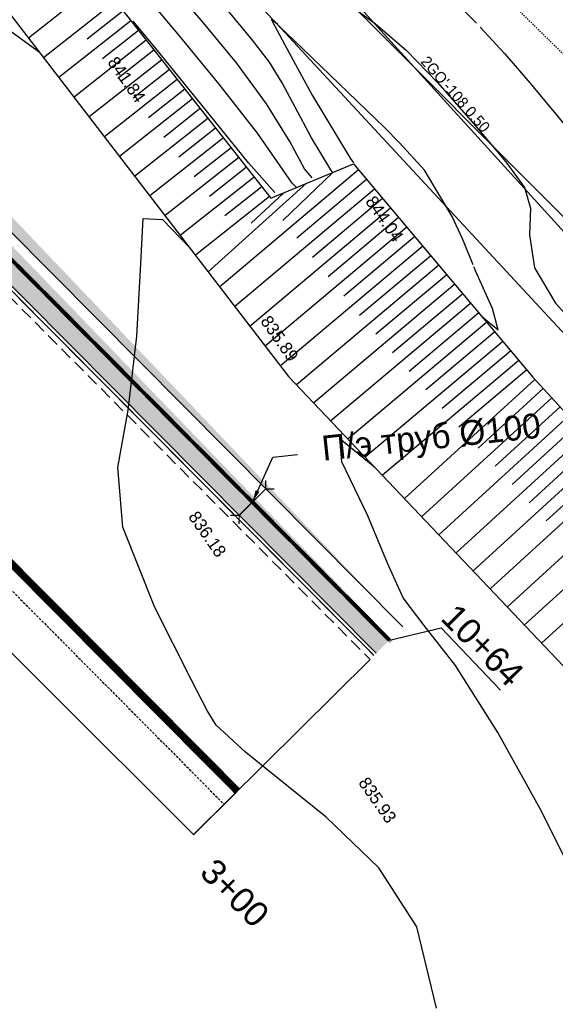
# Model space of a CAD drawing. Header units: millimetres. Extents: x 405709 to 406552, y 4254722 to 4255885.
# Tile 13 of 48: x 406358 to 406401, y 4254871 to 4254950. Entities that reach past the tile are written whole.
import ezdxf
from ezdxf import colors
from ezdxf.entities.mleader import LeaderData, LeaderLine
from ezdxf.enums import TextEntityAlignment as Align
from ezdxf.math import Vec2, Vec3

# ---------------------------------------------------------------- set-up
doc = ezdxf.new("R2010")
doc.units = ezdxf.units.MM
doc.header["$LTSCALE"] = 0.5
for name, pattern in [('ACAD_ISO09W100', [45, 24, -3, 6, -3, 6, -3]), ('CONTI', [0]), ('Д_ТРОТ_ТРУБА', [3, 1.5, -1.5]), ('Штриховая 1 к 2', [3, 2, -1])]:
    doc.linetypes.add(name, pattern=pattern)
for name, color, linetype in [('(007) Здания', 7, 'Continuous'), ('(013) Газопровод', 30, 'ИК_Газопровод -------г--------'), ('(025) Дорога', 7, 'Continuous'), ('(031) Горизонтали', 42, 'Continuous'), ('(035) Откосы', 7, 'Continuous'), ('PI_OTDEFAULT', 172, 'CONTI'), ('Трассы.Дискретная модель', 7, 'Continuous'), ('Трассы.Километры и пикеты', 7, 'Continuous'), ('Трассы.Разбивка', 7, 'Continuous')]:
    doc.layers.add(name, color=color, linetype=linetype)
doc.layers.add('(032) Горизонтали утолщенные', color=32, linetype='Continuous', lineweight=30)
doc.styles.add('Arial_0001', font='arial.ttf', dxfattribs={"height": 0.2})
doc.styles.add('BM-431', font='txt')
doc.styles.add('IndorSoft_Drafting_type_A_00CC', font='IndorSoftDraftingTypeA.ttf', dxfattribs={"height": 0.2})
doc.styles.get("Standard").update_dxf_attribs({"font": 'arial.ttf'})
doc.linetypes.add('GAZ_VOZDUSH', pattern='A,1,-2,["~",Standard,S=3,R=0,X=-1.5,Y=-1.5],-1,10', length=14)
doc.linetypes.add('ИК_Газопровод -------г--------', pattern='A,9,-0.6,["Г",Standard,S=1.2,R=0,X=0,Y=-0.6],-1.2', length=10.8)
doc.linetypes.add('ограждение2', pattern='A,6.35,-2.54,[132,ltypeshp.shx,S=2.54,R=0,X=-2.54,Y=0],-2.54,25.4', length=36.83)
doc.linetypes.add('ОТКОСЫ_НЕУКР1', pattern='A,0.5,["|",Standard,S=-1.2,R=0,X=0,Y=1.2],1,["|",Standard,S=-0.5,R=0,X=0,Y=0.5],0.5', length=2)

# ---------------------------------------------------------------- blocks, each defined once
blk = doc.blocks.new('BLOCK_2_14_1_255')
at = {"layer": 'Трассы.Километры и пикеты', "color": 1, "true_color": 0xff0000, "const_width": 2}
blk.add_lwpolyline([(0, -100), (0, 0)], dxfattribs=at)
blk = doc.blocks.new('вааоолшаеолеашл')
at = {"color": 5, "const_width": 0.1}
for points in [[(405817.731, 4255730.33), (405817.24, 4255729.839), (405816.75, 4255730.33)], [(405817.24, 4255729.839), (405817.24, 4255726.839)], [(405817.731, 4255726.348), (405817.24, 4255726.839), (405816.75, 4255726.348)]]:
    blk.add_lwpolyline(points, dxfattribs=at)
blk = doc.blocks.new('2')
at = {"color": 41, "true_color": 0xffd966, "const_width": 0.1}
blk.add_lwpolyline([(29473.69, 3307.14), (29473.69, 3310.14), (29470.69, 3310.14), (29470.69, 3307.14)], close=True, dxfattribs=at)
for points in [[(29473.42, 3309.84), (29470.97, 3309.84, 1), (29470.97, 3309.59), (29473.42, 3309.59, 1)], [(29473.42, 3309.3), (29470.97, 3309.3, 1), (29470.97, 3309.05), (29473.42, 3309.05, 1)], [(29473.42, 3308.76), (29470.97, 3308.76, 1), (29470.97, 3308.51), (29473.42, 3308.51, 1)], [(29473.42, 3308.22), (29470.97, 3308.22, 1), (29470.97, 3307.97), (29473.42, 3307.97, 1)], [(29473.42, 3307.68), (29470.97, 3307.68, 1), (29470.97, 3307.43), (29473.42, 3307.43, 1)]]:
    blk.add_lwpolyline(points, format="xyb", close=True, dxfattribs=at)
blk = doc.blocks.new('*U154')
at = {"xscale": 0.1049999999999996, "yscale": 0.1049999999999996, "zscale": 0.1049999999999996, "rotation": 179.9999999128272}
blk.add_blockref('2', (3094.738, 347.407), dxfattribs=at)
blk = doc.blocks.new('*U155')
at = {"color": 0, "linetype": 'ByBlock', "lineweight": -2, "transparency": 16777216, "rotation": 314.8025318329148}
for p in [(406357.837, 4254930.298), (406358.062, 4254930.071), (406358.288, 4254929.844), (406358.513, 4254929.617), (406358.739, 4254929.39), (406358.964, 4254929.163), (406359.19, 4254928.936), (406359.415, 4254928.709), (406359.641, 4254928.481), (406359.866, 4254928.254), (406360.092, 4254928.027), (406360.317, 4254927.8), (406360.543, 4254927.573), (406360.768, 4254927.346), (406360.994, 4254927.119), (406361.219, 4254926.892), (406361.445, 4254926.665), (406361.67, 4254926.438), (406361.896, 4254926.211), (406362.121, 4254925.984), (406362.347, 4254925.757), (406362.572, 4254925.53), (406362.797, 4254925.303), (406363.023, 4254925.076), (406363.248, 4254924.849), (406363.474, 4254924.622), (406363.699, 4254924.395), (406363.925, 4254924.167), (406364.15, 4254923.94), (406364.376, 4254923.713), (406364.601, 4254923.486), (406364.827, 4254923.259), (406365.052, 4254923.032), (406365.278, 4254922.805), (406365.503, 4254922.578), (406365.729, 4254922.351), (406365.954, 4254922.124), (406366.18, 4254921.897), (406366.405, 4254921.67), (406366.631, 4254921.443), (406366.856, 4254921.216), (406367.082, 4254920.989), (406367.307, 4254920.762), (406367.533, 4254920.535), (406367.758, 4254920.308), (406367.984, 4254920.081), (406368.209, 4254919.853), (406368.435, 4254919.626), (406368.66, 4254919.399), (406368.886, 4254919.172), (406369.111, 4254918.945), (406369.337, 4254918.718), (406369.562, 4254918.491), (406369.788, 4254918.264), (406370.013, 4254918.037), (406370.239, 4254917.81), (406370.464, 4254917.583), (406370.69, 4254917.356), (406370.915, 4254917.129), (406371.141, 4254916.902), (406371.366, 4254916.675), (406371.592, 4254916.448), (406371.817, 4254916.221), (406372.043, 4254915.994), (406372.268, 4254915.767), (406372.494, 4254915.539), (406372.719, 4254915.312), (406372.945, 4254915.085), (406373.17, 4254914.858), (406373.396, 4254914.631), (406373.621, 4254914.404), (406373.847, 4254914.177), (406374.072, 4254913.95), (406374.298, 4254913.723), (406374.523, 4254913.496), (406374.749, 4254913.269), (406374.974, 4254913.042), (406375.2, 4254912.815), (406375.425, 4254912.588), (406375.651, 4254912.361), (406375.876, 4254912.134), (406376.102, 4254911.907), (406376.327, 4254911.68), (406376.553, 4254911.453), (406376.778, 4254911.225), (406377.004, 4254910.998), (406377.229, 4254910.771), (406377.455, 4254910.544), (406377.68, 4254910.317), (406377.906, 4254910.09), (406378.131, 4254909.863), (406378.357, 4254909.636), (406378.582, 4254909.409), (406378.807, 4254909.182), (406379.033, 4254908.955), (406379.258, 4254908.728), (406379.484, 4254908.501), (406379.709, 4254908.274), (406379.935, 4254908.047), (406380.16, 4254907.82), (406380.386, 4254907.593), (406380.611, 4254907.366), (406380.837, 4254907.139), (406381.062, 4254906.911), (406381.288, 4254906.684), (406381.513, 4254906.457), (406381.739, 4254906.23), (406381.964, 4254906.003), (406382.19, 4254905.776), (406382.415, 4254905.549), (406382.641, 4254905.322), (406382.866, 4254905.095), (406383.092, 4254904.868), (406383.317, 4254904.641), (406383.543, 4254904.414), (406383.768, 4254904.187), (406383.994, 4254903.96), (406384.219, 4254903.733), (406384.445, 4254903.506), (406384.67, 4254903.279), (406384.896, 4254903.052), (406385.121, 4254902.825), (406385.347, 4254902.597), (406385.572, 4254902.37), (406385.798, 4254902.143), (406386.023, 4254901.916), (406386.249, 4254901.689), (406386.474, 4254901.462), (406386.7, 4254901.235), (406386.925, 4254901.008), (406387.151, 4254900.781), (406387.376, 4254900.554), (406387.602, 4254900.327)]:
    blk.add_blockref('*U154', p, dxfattribs=at)

msp = doc.modelspace()

# ---------------------------------------------------------------- hatches: boundary and pattern name
at = {"transparency": 33554687}
h = msp.add_hatch(dxfattribs=at)
h.set_pattern_fill('AR-HBONE', color=30, scale=0.005)
edge = h.paths.add_edge_path()
edge.add_line((406386.605, 4254899.202), (406388.733, 4254901.316))
edge.add_line((406182.571, 4255117.635), (406215.733, 4255080.214))
edge.add_line((406215.733, 4255080.214), (406248.837, 4255042.859))
edge.add_line((406248.837, 4255042.859), (406283.046, 4255007.734))
edge.add_line((406283.046, 4255007.734), (406318.267, 4254972.27))
edge.add_line((406318.267, 4254972.27), (406353.5, 4254936.793))
edge.add_line((406353.5, 4254936.793), (406388.733, 4254901.316))
edge.add_line((406388.733, 4254901.316), (406387.77, 4254900.359))
edge.add_line((406180.326, 4255115.645), (406213.488, 4255078.225))
edge.add_line((406213.488, 4255078.225), (406246.638, 4255040.816))
edge.add_line((406246.638, 4255040.816), (406280.907, 4255005.631))
edge.add_line((406280.907, 4255005.631), (406316.138, 4254970.156))
edge.add_line((406316.138, 4254970.156), (406351.372, 4254934.679))
edge.add_line((406351.372, 4254934.679), (406386.605, 4254899.202))
edge.add_line((406386.605, 4254899.202), (406386.921, 4254899.516))
edge.add_line((406182.571, 4255117.635), (406157.361, 4255152.307))
edge.add_line((406157.361, 4255152.307), (406147.036, 4255171.925))
edge.add_line((406147.036, 4255171.925), (406133.069, 4255198.46))
edge.add_line((406133.069, 4255198.46), (406131.101, 4255203.63))
edge.add_line((406131.101, 4255203.63), (406113.309, 4255250.394))
edge.add_line((406113.309, 4255250.394), (406102.625, 4255278.476))
edge.add_line((406102.625, 4255278.476), (406096.599, 4255297.625))
edge.add_line((406096.599, 4255297.625), (406081.876, 4255347.096))
edge.add_line((406081.876, 4255347.096), (406078.091, 4255359.836))
edge.add_line((406078.091, 4255359.836), (406072.139, 4255402.38))
edge.add_line((406072.139, 4255402.38), (406041.044, 4255445.313))
edge.add_line((406041.044, 4255445.313), (405903.099, 4255619.54))
edge.add_line((405903.099, 4255619.54), (405828.481, 4255714.884))
edge.add_line((405828.481, 4255714.884), (405791.314, 4255762.15))
edge.add_line((405788.956, 4255760.296), (405791.314, 4255762.15))
edge.add_line((405826.12, 4255713.033), (405788.956, 4255760.296))
edge.add_line((405900.742, 4255617.684), (405826.12, 4255713.033))
edge.add_line((406038.652, 4255443.501), (405900.742, 4255617.684))
edge.add_line((406069.271, 4255401.225), (406038.652, 4255443.501))
edge.add_line((406075.152, 4255359.198), (406069.271, 4255401.225))
edge.add_line((406079, 4255346.24), (406075.152, 4255359.198))
edge.add_line((406093.73, 4255296.746), (406079, 4255346.24))
edge.add_line((406099.789, 4255277.491), (406093.73, 4255296.746))
edge.add_line((406110.505, 4255249.327), (406099.789, 4255277.491))
edge.add_line((406128.297, 4255202.562), (406110.505, 4255249.327))
edge.add_line((406130.33, 4255197.223), (406128.297, 4255202.562))
edge.add_line((406144.381, 4255170.527), (406130.33, 4255197.223))
edge.add_line((406154.815, 4255150.702), (406144.381, 4255170.527))
edge.add_line((406180.326, 4255115.645), (406154.815, 4255150.702))

# ---------------------------------------------------------------- linework, layer by layer
at = {"layer": '(007) Здания'}
msp.add_lwpolyline([(406250.984, 4255095.9), (406286.737, 4255049.889), (406295.757, 4255039.999), (406311.957, 4255022.029), (406318.687, 4255015.219), (406318.687, 4255015.219), (406325.407, 4255008.739), (406325.407, 4255008.739), (406355.767, 4254964.109), (406378.147, 4254935.739), (406378.147, 4254935.739), (406384.767, 4254938.499), (406399.167, 4254921.379), (406440.917, 4254875.769), (406458.227, 4254855.979), (406458.227, 4254855.979), (406458.227, 4254855.979), (406490.127, 4254821.649), (406504.297, 4254810.779), (406507.173, 4254808.849), (406527.727, 4254795.059), (406532.94, 4254789.088)], dxfattribs=at)
at = {"layer": '(013) Газопровод', "linetype": 'GAZ_VOZDUSH', "ltscale": 0.1, "flags": 128}
msp.add_lwpolyline([(405795.032, 4255855.358), (405794.965, 4255851.089), (405820.825, 4255796.919), (405845.737, 4255767.599), (405853.407, 4255759.449), (405874.177, 4255735.379), (405882.957, 4255723.389), (405901.149, 4255702.244), (405920.913, 4255680.446), (405929.377, 4255670.519), (405950.6, 4255645.324), (405988.506, 4255596.321), (406006.917, 4255570.939), (406043.149, 4255533.409), (406106.987, 4255462.669), (406127.107, 4255440.509), (406140.447, 4255362.659), (406150.767, 4255332.259), (406131.037, 4255325.589), (406156.057, 4255257.255), (406178.567, 4255199.289), (406192.407, 4255173.249), (406214.317, 4255146.799), (406218.807, 4255141.039), (406251.337, 4255103.819), (406291.847, 4255054.699), (406335.567, 4255005.629), (406337.087, 4255003.969), (406368.267, 4254969.819), (406407.117, 4254927.019), (406445.967, 4254886.799), (406445.967, 4254886.799), (406470.207, 4254860.189), (406472.017, 4254861.829), (406531.407, 4254800.609), (406536.733, 4254795.119)], dxfattribs=at)
at = {"layer": '(025) Дорога', "linetype": 'Д_ТРОТ_ТРУБА', "ltscale": 0.1, "flags": 128}
msp.add_lwpolyline([(405782.714, 4255860.237), (405783.467, 4255854.009), (405787.357, 4255836.299), (405796.387, 4255813.919), (405808.627, 4255795.739), (405843.717, 4255753.069), (405862.857, 4255731.199), (405891.097, 4255699.229), (405914.157, 4255672.749), (405943.537, 4255638.219), (405980.327, 4255590.229), (406010.067, 4255552.289), (406064.577, 4255491.749), (406108.757, 4255440.899), (406113.177, 4255434.059), (406118.117, 4255421.019), (406120.847, 4255408.439), (406126.977, 4255365.989), (406137.207, 4255327.489), (406160.857, 4255259.219), (406178.707, 4255213.809), (406200.097, 4255174.459), (406222.737, 4255145.749), (406254.787, 4255104.899), (406294.707, 4255057.739), (406338.637, 4255007.089), (406369.807, 4254978.529), (406414.237, 4254934.909), (406453.887, 4254898.609), (406488.527, 4254862.469), (406540.017, 4254812.339), (406547.477, 4254805.076)], dxfattribs=at)
at = {"layer": '(031) Горизонтали'}
for points in [[(406381.457, 4254937.369, 604.5), (406380.857, 4254938.089, 604.5), (406379.677, 4254940.289, 604.5), (406377.797, 4254943.319, 604.5), (406375.387, 4254946.599, 604.5), (406372.717, 4254949.839, 604.5), (406370.077, 4254952.929, 604.5), (406367.437, 4254956.009, 604.5), (406364.687, 4254959.369, 604.5), (406361.577, 4254963.429, 604.5), (406357.977, 4254968.459, 604.5), (406354.237, 4254973.849, 604.5), (406350.827, 4254978.799, 604.5), (406348.207, 4254982.599, 604.5), (406347.657, 4254983.379, 604.5), (406346.907, 4254984.479, 604.5)], [(406372.487, 4254962.589, 604.5), (406373.147, 4254962.169, 604.5), (406374.197, 4254961.659, 604.5), (406377.207, 4254960.409, 604.5), (406380.127, 4254959.239, 604.5), (406382.247, 4254958.239, 604.5), (406383.567, 4254957.389, 604.5), (406385.757, 4254956.109, 604.5), (406388.777, 4254954.439, 604.5), (406392.167, 4254952.099, 604.5), (406393.417, 4254950.999, 604.5), (406394.657, 4254949.779, 604.5)], [(406370.467, 4254961.509, 605), (406370.597, 4254961.369, 605), (406370.737, 4254961.239, 605), (406373.147, 4254958.899, 605), (406375.707, 4254956.669, 605), (406377.477, 4254955.439, 605), (406378.587, 4254954.919, 605), (406379.487, 4254954.519, 605), (406380.947, 4254953.649, 605), (406383.547, 4254951.909, 605), (406386.507, 4254949.749, 605), (406389.027, 4254947.579, 605), (406391.527, 4254945.009, 605), (406394.417, 4254941.719, 605), (406396.997, 4254938.639, 605), (406398.497, 4254936.599, 605), (406398.987, 4254934.929, 605), (406398.907, 4254932.779, 605), (406399.297, 4254930.149, 605), (406400.977, 4254927.319, 605), (406403.227, 4254924.809, 605), (406403.617, 4254924.429, 605), (406403.997, 4254924.059, 605)], [(406383.105, 4254937.806, 605), (406382.957, 4254938.019, 605), (406381.417, 4254940.569, 605), (406380.107, 4254943.029, 605), (406379.047, 4254944.979, 605), (406378.027, 4254946.649, 605), (406376.687, 4254948.429, 605), (406374.607, 4254950.909, 605)], [(406359.568, 4254947.455, 598.5), (406356.097, 4254949.929, 598.5), (406353.617, 4254948.299, 598.5), (406351.207, 4254944.639, 598.5), (406347.527, 4254941.819, 598.5), (406343.717, 4254939.639, 598.5), (406340.997, 4254937.409, 598.5), (406338.387, 4254935.719, 598.5), (406334.827, 4254935.239, 598.5), (406331.007, 4254935.589, 598.5), (406327.637, 4254936.259, 598.5), (406323.857, 4254937.269, 598.5), (406318.887, 4254938.659, 598.5)], [(406378.477, 4254936.179, 603.5), (406376.357, 4254938.579, 603.5), (406372.637, 4254943.169, 603.5), (406368.937, 4254947.709, 603.5), (406367.107, 4254949.929, 603.5)], [(406378.227, 4254950.089, 605.5), (406378.197, 4254950.099, 605.5), (406378.187, 4254950.059, 605.5), (406378.227, 4254949.999, 605.5), (406379.267, 4254948.049, 605.5), (406381.457, 4254943.999, 605.5), (406384.507, 4254938.949, 605.5), (406384.637, 4254938.759, 605.5), (406384.767, 4254938.559, 605.5)], [(406378.699, 4254949.666, 605.5), (406378.287, 4254950.059, 605.5)], [(406390.471, 4254937.977, 605.5), (406388.477, 4254940.179, 605.5), (406387.257, 4254941.399, 605.5), (406383.597, 4254944.949, 605.5), (406380.057, 4254948.369, 605.5), (406378.287, 4254950.059, 605.5)], [(406394.957, 4254949.459, 604.5), (406396.917, 4254947.309, 604.5), (406398.917, 4254944.979, 604.5), (406402.337, 4254940.909, 604.5), (406404.817, 4254937.719, 604.5), (406405.497, 4254936.219, 604.5), (406404.897, 4254935.789, 604.5), (406403.847, 4254935.609, 604.5), (406402.927, 4254935.459, 604.5), (406402.187, 4254934.219, 604.5), (406401.747, 4254932.149, 604.5), (406401.777, 4254929.579, 604.5), (406402.967, 4254927.189, 604.5), (406405.387, 4254924.739, 604.5), (406408.837, 4254921.839, 604.5), (406412.917, 4254918.149, 604.5), (406417.127, 4254913.659, 604.5), (406420.987, 4254909.569, 604.5), (406424.037, 4254906.979, 604.5), (406426.017, 4254905.189, 604.5), (406427.227, 4254902.939, 604.5), (406429.857, 4254898.569, 604.5), (406433.488, 4254893.874, 604.5)], [(406394.377, 4254930.379, 605.5), (406393.517, 4254932.469, 605.5), (406392.687, 4254934.259, 605.5), (406390.471, 4254937.977, 605.5)], [(406395.084, 4254926.234, 605.5), (406396.387, 4254925.179, 605.5), (406395.937, 4254926.889, 605.5), (406394.577, 4254929.909, 605.5), (406394.507, 4254930.069, 605.5), (406394.437, 4254930.229, 605.5)], [(406406.097, 4254867.139, 597.5), (406406.087, 4254871.409, 597.5), (406405.747, 4254873.939, 597.5), (406404.717, 4254876.469, 597.5), (406402.757, 4254880.719, 597.5), (406399.897, 4254886.469, 597.5), (406396.367, 4254892.839, 597.5), (406392.967, 4254898.229, 597.5), (406390.457, 4254901.429, 597.5), (406388.757, 4254903.659, 597.5), (406387.497, 4254906.439, 597.5), (406385.927, 4254910.239, 597.5), (406383.857, 4254914.579, 597.5), (406383.687, 4254916.439, 597.5), (406386.482, 4254914.153, 597.5)]]:
    msp.add_polyline3d(points, dxfattribs=at)
at = {"layer": '(032) Горизонтали утолщенные'}
for points in [[(406380.203, 4254936.596, 604), (406379.847, 4254936.929, 604), (406378.897, 4254938.339, 604), (406377.077, 4254940.949, 604), (406374.007, 4254944.879, 604), (406370.827, 4254948.769, 604), (406368.557, 4254951.479, 604), (406366.267, 4254954.209, 604), (406362.967, 4254958.239, 604), (406359.527, 4254962.589, 604), (406358.857, 4254963.459, 604), (406358.037, 4254964.549, 604)], [(406373.747, 4254893.439, 598), (406373.037, 4254894.599, 598), (406371.747, 4254897.089, 598), (406368.827, 4254902.889, 598), (406366.277, 4254909.319, 598), (406365.867, 4254914.129, 598), (406366.697, 4254918.729, 598), (406367.407, 4254924.669, 598), (406367.717, 4254930.479, 598), (406367.897, 4254934.099, 598), (406369.457, 4254934.029, 598), (406371.643, 4254931.749, 598)], [(406391.437, 4254870.729, 598), (406389.857, 4254877.259, 598), (406386.817, 4254881.989, 598), (406382.587, 4254886.059, 598), (406378.477, 4254889.369, 598), (406376.107, 4254891.259, 598), (406373.747, 4254893.439, 598)]]:
    msp.add_polyline3d(points, dxfattribs=at)
at = {"layer": '(035) Откосы', "linetype": 'ОТКОСЫ_НЕУКР1', "ltscale": 0.1, "flags": 128}
msp.add_lwpolyline([(406325.407, 4255008.739), (406331.177, 4255005.479), (406367.997, 4254961.209), (406402.847, 4254923.619), (406443.967, 4254880.649), (406466.077, 4254854.249), (406477.527, 4254842.129), (406510.517, 4254812.619)], dxfattribs=at)
at = {"linetype": 'Continuous'}
for p, q in [((406364.442, 4254953.112), (406358.701, 4254948.583)), ((406365.679, 4254951.544), (406359.918, 4254947)), ((406366.297, 4254950.76), (406363.412, 4254948.484)), ((406366.916, 4254949.976), (406361.135, 4254945.417)), ((406367.534, 4254949.192), (406364.639, 4254946.909)), ((406368.153, 4254948.408), (406362.353, 4254943.833)), ((406368.771, 4254947.624), (406365.866, 4254945.333)), ((406369.39, 4254946.84), (406363.57, 4254942.25)), ((406370.008, 4254946.056), (406367.093, 4254943.757)), ((406370.626, 4254945.272), (406364.787, 4254940.666)), ((406371.245, 4254944.488), (406368.321, 4254942.181)), ((406371.863, 4254943.704), (406366.005, 4254939.083)), ((406372.482, 4254942.92), (406369.548, 4254940.606)), ((406373.1, 4254942.136), (406367.222, 4254937.499)), ((406373.719, 4254941.352), (406370.775, 4254939.03)), ((406374.337, 4254940.568), (406368.44, 4254935.916)), ((406374.956, 4254939.784), (406372.002, 4254937.454)), ((406375.574, 4254939), (406369.657, 4254934.332)), ((406376.193, 4254938.216), (406373.229, 4254935.878)), ((406376.811, 4254937.432), (406370.874, 4254932.749)), ((406385.19, 4254937.996), (406374.046, 4254928.623)), ((406383.136, 4254937.819), (406379.103, 4254933.954)), ((406381.016, 4254936.935), (406373.124, 4254929.823)), ((406377.43, 4254936.648), (406374.456, 4254934.303)), ((406385.833, 4254937.232), (406380.244, 4254932.531)), ((406378.048, 4254935.864), (406372.092, 4254931.165)), ((406386.475, 4254936.468), (406375.265, 4254927.038)), ((406379.192, 4254936.175), (406376.575, 4254933.736)), ((406387.118, 4254935.704), (406381.496, 4254930.975)), ((406387.761, 4254934.939), (406376.483, 4254925.453)), ((406388.404, 4254934.175), (406382.748, 4254929.418)), ((406389.047, 4254933.411), (406377.702, 4254923.868)), ((406389.689, 4254932.647), (406384, 4254927.861)), ((406390.332, 4254931.883), (406378.92, 4254922.284)), ((406390.975, 4254931.118), (406385.252, 4254926.305)), ((406391.618, 4254930.354), (406380.212, 4254920.76)), ((406392.261, 4254929.59), (406386.58, 4254924.812)), ((406392.903, 4254928.826), (406381.589, 4254919.309)), ((406393.546, 4254928.062), (406387.912, 4254923.322)), ((406394.189, 4254927.297), (406382.966, 4254917.858)), ((406394.832, 4254926.533), (406389.243, 4254921.833)), ((406395.474, 4254925.769), (406384.343, 4254916.406)), ((406396.117, 4254925.005), (406390.575, 4254920.343)), ((406396.76, 4254924.241), (406385.721, 4254914.955)), ((406397.403, 4254923.476), (406391.906, 4254918.853)), ((406398.046, 4254922.712), (406387.098, 4254913.504)), ((406398.688, 4254921.948), (406393.237, 4254917.363)), ((406399.339, 4254921.191), (406388.885, 4254911.621)), ((406400.013, 4254920.454), (406394.793, 4254915.675)), ((406400.688, 4254919.718), (406390.26, 4254910.172)), ((406401.362, 4254918.981), (406396.155, 4254914.214)), ((406402.036, 4254918.244), (406391.635, 4254908.723)), ((406403.385, 4254916.771), (406393.01, 4254907.274)), ((406402.71, 4254917.508), (406397.516, 4254912.753)), ((406404.059, 4254916.035), (406398.878, 4254911.292)), ((406404.733, 4254915.298), (406394.385, 4254905.825)), ((406405.408, 4254914.562), (406400.24, 4254909.831)), ((406406.082, 4254913.825), (406395.76, 4254904.376)), ((406407.43, 4254912.352), (406397.135, 4254902.927)), ((406408.779, 4254910.879), (406398.51, 4254901.479)), ((406410.127, 4254909.405), (406399.885, 4254900.03))]:
    msp.add_line(p, q, dxfattribs=at)
at = {"color": 2, "const_width": 0.3}
msp.add_lwpolyline([(406387.669, 4254900.259), (406352.436, 4254935.736), (406317.203, 4254971.213), (406281.977, 4255006.682), (406247.738, 4255041.838), (406214.61, 4255079.22), (406181.496, 4255116.586), (406156.092, 4255151.497), (406145.708, 4255171.226), (406131.7, 4255197.842), (406129.699, 4255203.096), (406111.907, 4255249.86), (406101.207, 4255277.984), (406095.165, 4255297.185), (406080.438, 4255346.668), (406076.622, 4255359.517), (406070.705, 4255401.802), (406039.848, 4255444.407), (405901.921, 4255618.612), (405827.3, 4255713.959), (405790.135, 4255761.223)], dxfattribs=at)
at = {"color": 1, "linetype": 'ACAD_ISO09W100', "true_color": 0xff0000}
msp.add_lwpolyline([(406387.669, 4254900.259), (406352.436, 4254935.736), (406317.203, 4254971.213), (406281.977, 4255006.682), (406247.738, 4255041.838), (406214.61, 4255079.22), (406181.496, 4255116.586), (406156.092, 4255151.497), (406145.708, 4255171.226), (406131.7, 4255197.842), (406129.699, 4255203.096), (406111.907, 4255249.86), (406101.207, 4255277.984), (406095.165, 4255297.185), (406080.438, 4255346.668), (406076.622, 4255359.517), (406070.705, 4255401.802), (406039.848, 4255444.407), (405901.921, 4255618.612), (405827.3, 4255713.959), (405790.135, 4255761.223)], dxfattribs=at)
at = {"color": 0, "linetype": 'ограждение2', "ltscale": 0.025, "const_width": 0.1}
msp.add_lwpolyline([(406386.427, 4254899.026), (406351.194, 4254934.503), (406315.961, 4254969.98), (406280.729, 4255005.455), (406246.455, 4255040.646), (406213.3, 4255078.059), (406180.131, 4255115.488), (406154.603, 4255150.57), (406144.16, 4255170.411), (406130.102, 4255197.12), (406128.064, 4255202.473), (406110.272, 4255249.238), (406099.553, 4255277.409), (406093.491, 4255296.673), (406078.761, 4255346.169), (406074.907, 4255359.144), (406069.032, 4255401.128), (406038.452, 4255443.35), (405900.546, 4255617.529), (405825.924, 4255712.878), (405788.759, 4255760.141)], dxfattribs=at)
at = {"color": 1}
for points in [[(406072.139, 4255402.38), (406078.091, 4255359.836), (406081.876, 4255347.096), (406096.599, 4255297.625), (406102.625, 4255278.476), (406113.309, 4255250.394), (406131.101, 4255203.63), (406133.069, 4255198.46), (406147.036, 4255171.925), (406157.361, 4255152.307), (406182.571, 4255117.635), (406215.733, 4255080.214), (406248.837, 4255042.859), (406283.046, 4255007.734), (406318.267, 4254972.27), (406353.5, 4254936.793), (406388.733, 4254901.316)], [(406386.605, 4254899.202), (406351.372, 4254934.679), (406316.138, 4254970.156), (406280.907, 4255005.631), (406246.638, 4255040.816), (406213.488, 4255078.225), (406180.326, 4255115.645), (406154.815, 4255150.702), (406144.381, 4255170.527), (406130.33, 4255197.223), (406128.297, 4255202.562), (406110.505, 4255249.327), (406099.789, 4255277.491), (406093.73, 4255296.746), (406079, 4255346.24), (406075.152, 4255359.198), (406069.271, 4255401.225)], [(406387.669, 4254900.259), (406391.818, 4254901.26), (406396.568, 4254896.251)]]:
    msp.add_lwpolyline(points, dxfattribs=at)
at = {"linetype": 'Continuous'}
msp.add_lwpolyline([(406244.602, 4255090.871), (406298.277, 4255019.909), (406319.347, 4255003.119), (406350.447, 4254959.319), (406379.577, 4254921.429), (406469.797, 4254826.359), (406527.837, 4254786.959), (406530.646, 4254784.126)], dxfattribs=at)
at = {"linetype": 'Continuous', "elevation": -7.03}
msp.add_lwpolyline([(406370.846, 4254965.143), (406406.226, 4254929.6)], dxfattribs=at)
at = {"layer": 'Трассы.Дискретная модель', "color": 6, "linetype": 'Штриховая 1 к 2', "true_color": 0xff00ff, "flags": 128}
msp.add_lwpolyline([(406179.802, 4255115.181), (406212.964, 4255077.76), (406246.125, 4255040.34), (406280.408, 4255005.14), (406315.642, 4254969.663), (406350.875, 4254934.186), (406386.108, 4254898.709)], dxfattribs=at)
at = {"layer": 'Трассы.Дискретная модель', "color": 6, "linetype": 'Штриховая 1 к 2', "ltscale": 0.2, "true_color": 0xff00ff, "flags": 128}
msp.add_lwpolyline([(406167.453, 4255104.238), (406200.615, 4255066.817), (406233.777, 4255029.396), (406268.701, 4254993.513), (406303.934, 4254958.036), (406339.167, 4254922.559), (406374.401, 4254887.082)], dxfattribs=at)
at = {"layer": 'Трассы.Разбивка', "color": 1, "const_width": 0.6}
msp.add_lwpolyline([(406168.576, 4255105.232), (406240.779, 4255023.756), (406375.465, 4254888.139)], dxfattribs=at)
at = {"layer": 'Трассы.Разбивка', "color": 6, "true_color": 0xff00ff}
for points in [[(406164.989, 4255102.054), (406198.195, 4255064.673), (406231.664, 4255027.525), (406266.529, 4254991.356), (406301.435, 4254955.553), (406336.547, 4254919.957), (406371.951, 4254884.649)], [(406386.108, 4254898.709), (406371.951, 4254884.649)]]:
    msp.add_lwpolyline(points, dxfattribs=at)

# ---------------------------------------------------------------- block references
msp.add_blockref('*U155', (0, 0))
at = {"rotation": 134.8025318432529}
msp.add_blockref('вааоолшаеолеашл', (3711949.881, 6965833.146), dxfattribs=at)
at = {"layer": 'Трассы.Километры и пикеты', "xscale": 0.05000000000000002, "yscale": 0.05000000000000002, "zscale": 0.5, "rotation": 314.8708856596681}
msp.add_blockref('BLOCK_2_14_1_255', (406375.465, 4254888.139, 839.898), dxfattribs=at)

# ---------------------------------------------------------------- texts
at = {"layer": '(013) Газопровод', "color": 0, "linetype": 'Continuous', "style": 'BM-431'}
msp.add_text("2GO'-108 0.50", height=0.875, rotation=311.24236, dxfattribs=at).set_placement((406390.117, 4254946.665, -606.604))
at = {"layer": 'PI_OTDEFAULT', "color": 250, "ltscale": 3, "style": 'BM-431'}
for s, p in [('841.84', (406364.998, 4254946.641)), ('844.04', (406385.688, 4254935.461)), ('835.89', (406377.268, 4254925.861)), ('836.18', (406371.478, 4254910.161)), ('835.93', (406385.128, 4254888.811))]:
    msp.add_text(s, height=1, rotation=305, dxfattribs=at).set_placement(p)
at = {"layer": 'Трассы.Километры и пикеты', "color": 1, "true_color": 0xff0000, "style": 'Arial_0001'}
for s, p in [('10+64', (406391.25, 4254901.515, 839.898)), ('3+00', (406371.914, 4254881.076, 839.898))]:
    msp.add_text(s, height=2, rotation=314.87088, dxfattribs=at).set_placement(p, align=Align.BOTTOM_LEFT)

# ---------------------------------------------------------------- leaders
at = {"color": 5}
ml = msp.add_multileader_mtext('Standard', dxfattribs=at)
ml.set_content('П/э труб %%C100', color=5, style='IndorSoft_Drafting_type_A_00CC')
ml.set_leader_properties()
ml.build(insert=Vec2(0, 0))
ml.multileader.update_dxf_attribs({"dogleg_length": 2, "arrow_head_size": 0})
ctx = ml.context
ctx.base_point, ctx.char_height, ctx.arrow_head_size, ctx.plane_origin, ctx.plane_x_axis, ctx.plane_y_axis = Vec3(406380.286, 4254915.154), 2, 0, Vec3(406376.665, 4254911.32), Vec3(0.994403, 0.105651), Vec3(-0.105651, 0.994403)
notes = []
notes.append((ctx, [(0, (1, 1, 0), (406378.297, 4254914.942), (0.994403, 0.105651), 2, [(0, [(406376.665, 4254911.32)], 0, [])])]))
ctx.mtext.insert, ctx.mtext.text_direction, ctx.mtext.rotation, ctx.mtext.flow_direction = Vec3(406382.139, 4254916.644), Vec3(0.994403, 0.105651), 0.105848, 5
for ctx, leaders in notes:
    for number, flags, end, landing, length, lines in leaders:
        leader = LeaderData()
        leader.index, (leader.has_last_leader_line, leader.has_dogleg_vector, leader.attachment_direction) = number, flags
        leader.last_leader_point, leader.dogleg_vector, leader.dogleg_length = Vec3(end), Vec3(landing), length
        for number, points, colour, breaks in lines:
            line = LeaderLine()
            line.index, line.vertices, line.color, line.breaks = number, Vec3.list(points), colors.encode_raw_color(colour), breaks
            leader.lines.append(line)
        ctx.leaders.append(leader)

doc.saveas('drawing.dxf')
